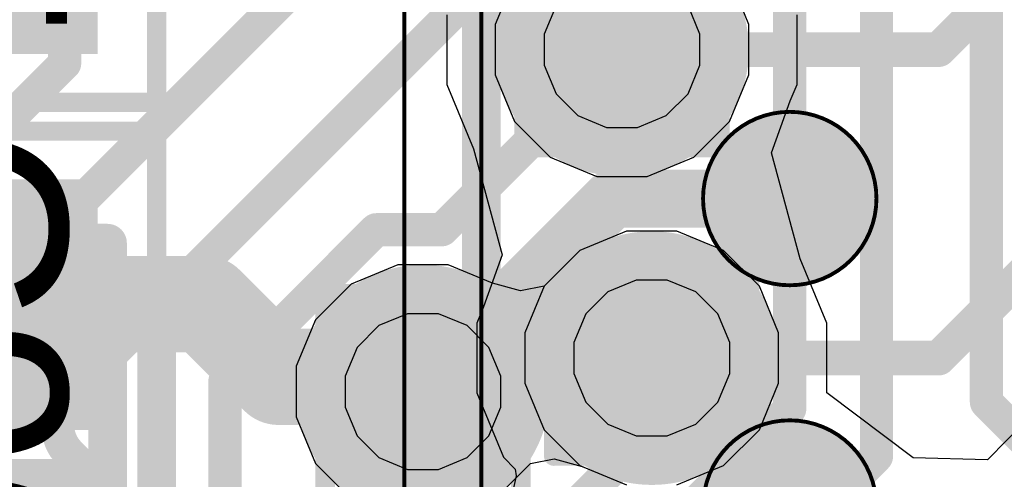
# Model space of a CAD drawing. Header units: inches. Extents: x -6 to 11.2, y -2.2 to 8.3.
# Tile 245 of 256: x 2.9708 to 3.0713, y 0.7022 to 0.7491. Entities that reach past the tile are written whole.
import ezdxf

# ---------------------------------------------------------------- set-up
doc = ezdxf.new("R2010")
doc.units = ezdxf.units.IN
doc.header["$MEASUREMENT"] = 0
for name, color, linetype in [('Bottom Comp Body -Top13)-Comp Body -Bot14)', 56, 'Continuous'), ('Bottom Courtyard -Top15)-Courtyard -Bot16)', 56, 'Continuous'), ('Drill Drawing', 1, 'Continuous'), ('Layer  6- Inner', 156, 'Continuous'), ('Layer 1- Top', 1, 'Continuous'), ('Layer 2- GND', 16, 'Continuous'), ('Layer 3- Inner', 16, 'Continuous'), ('Layer 4- Inner', 76, 'Continuous'), ('Layer 5- Inner', 90, 'Continuous'), ('Layer 7- PWR', 76, 'Continuous'), ('Layer 8- Bottom', 5, 'Continuous'), ('Top Assembly', 56, 'Continuous'), ('Top Courtyard -Top15)-Courtyard -Bot16)', 56, 'Continuous'), ('Top Overlay', 2, 'Continuous'), ('Top Paste', 8, 'Continuous'), ('Top Solder', 216, 'Continuous'), ('Via Holes', 16, 'Continuous')]:
    doc.layers.add(name, color=color, linetype=linetype)
doc.styles.add('Arial', font='txt', dxfattribs={"height": 0.2})

# ---------------------------------------------------------------- blocks, each defined once
blk = doc.blocks.new('ICC_TFBGA96_8X14_P080_417')
at = {"layer": 'Layer 1- Top'}
h = blk.add_hatch(color=7, dxfattribs=at)
edge = h.paths.add_edge_path()
edge.add_arc((0.12598, -0.14173), 0.00689, 0, 360)
h = blk.add_hatch(color=7, dxfattribs=at)
edge = h.paths.add_edge_path()
edge.add_arc((0.12598, -0.17323), 0.00689, 0, 360)
at = {"layer": 'Top Paste'}
h = blk.add_hatch(color=8, dxfattribs=at)
edge = h.paths.add_edge_path()
edge.add_arc((0.12598, -0.14173), 0.00689, 0, 360)
h = blk.add_hatch(color=8, dxfattribs=at)
edge = h.paths.add_edge_path()
edge.add_arc((0.12598, -0.17323), 0.00689, 0, 360)
at = {"layer": 'Top Solder'}
h = blk.add_hatch(color=216, dxfattribs=at)
edge = h.paths.add_edge_path()
edge.add_arc((0.12598, -0.14173), 0.00886, 0, 360)
h = blk.add_hatch(color=216, dxfattribs=at)
edge = h.paths.add_edge_path()
edge.add_arc((0.12598, -0.17323), 0.00886, 0, 360)
at = {"layer": 'Bottom Comp Body -Top13)-Comp Body -Bot14)'}
blk.add_lwpolyline([(0.15748, 0.27559, 0.000394, 0.000394, 0), (0.15748, -0.27559, 0.000394, 0.000394, 0)], format="xyseb", dxfattribs=at)
for points in [[(0.13484, -0.14173, 0.000394, 0.000394, 1), (0.11713, -0.14173, 0.000394, 0.000394, 1)], [(0.13484, -0.17323, 0.000394, 0.000394, 1), (0.11713, -0.17323, 0.000394, 0.000394, 1)], [(0.11703, -0.17323, 0.000197, 0.000197, 1), (0.11722, -0.17323, 0.000197, 0.000197, 1)], [(0.13474, -0.17323, 0.000197, 0.000197, 1), (0.13494, -0.17323, 0.000197, 0.000197, 1)]]:
    blk.add_lwpolyline(points, format="xyseb", close=True, dxfattribs=at)
at = {"layer": 'Bottom Courtyard -Top15)-Courtyard -Bot16)'}
blk.add_lwpolyline([(0.16535, 0.2874, 0.000394, 0.000394, 0), (0.16535, -0.28346, 0.000394, 0.000394, 0)], format="xyseb", dxfattribs=at)
at = {"layer": 'Top Overlay'}
blk.add_lwpolyline([(0.15748, 0.27559, 0.00394, 0.00394, 0), (0.15748, -0.27559, 0.00394, 0.00394, 0)], format="xyseb", dxfattribs=at)
blk = doc.blocks.new('CAPC1005X07_F____499')
at = {"layer": 'Layer 1- Top'}
for points in [[(-0.02756, 0.01004), (-0.00787, 0.01004), (-0.00787, -0.01004), (-0.02756, -0.01004)], [(0.00787, 0.01004), (0.02756, 0.01004), (0.02756, -0.01004), (0.00787, -0.01004)]]:
    blk.add_hatch(color=7, dxfattribs=at).paths.add_polyline_path(points)
at = {"layer": 'Top Paste'}
for points in [[(-0.02756, 0.01004), (-0.00787, 0.01004), (-0.00787, -0.01004), (-0.02756, -0.01004)], [(0.00787, 0.01004), (0.02756, 0.01004), (0.02756, -0.01004), (0.00787, -0.01004)]]:
    blk.add_hatch(color=8, dxfattribs=at).paths.add_polyline_path(points)
at = {"layer": 'Top Solder'}
for points in [[(-0.03051, 0.01299), (-0.00492, 0.01299), (-0.00492, -0.01299), (-0.03051, -0.01299)], [(0.00492, 0.01299), (0.03051, 0.01299), (0.03051, -0.01299), (0.00492, -0.01299)]]:
    blk.add_hatch(color=216, dxfattribs=at).paths.add_polyline_path(points)
at = {"layer": 'Top Assembly'}
for points in [[(-0.024, -0.014, 0.00394, 0.00394, 0), (-0.024, 0.014, 0.00394, 0.00394, 0)], [(0.024, 0.014, 0.00394, 0.00394, 0), (-0.024, 0.014, 0.00394, 0.00394, 0)], [(0.024, -0.014, 0.00394, 0.00394, 0), (0.024, 0.014, 0.00394, 0.00394, 0)], [(0.024, -0.014, 0.00394, 0.00394, 0), (-0.024, -0.014, 0.00394, 0.00394, 0)]]:
    blk.add_lwpolyline(points, format="xyseb", dxfattribs=at)
for points in [[(-0.02498, 0.014, 0.00197, 0.00197, 1), (-0.02302, 0.014, 0.00197, 0.00197, 1)], [(-0.02498, 0.014, 0.00197, 0.00197, 1), (-0.02302, 0.014, 0.00197, 0.00197, 1)], [(0.02302, 0.014, 0.00197, 0.00197, 1), (0.02498, 0.014, 0.00197, 0.00197, 1)], [(0.02302, 0.014, 0.00197, 0.00197, 1), (0.02498, 0.014, 0.00197, 0.00197, 1)], [(-0.02498, -0.014, 0.00197, 0.00197, 1), (-0.02302, -0.014, 0.00197, 0.00197, 1)], [(-0.02498, -0.014, 0.00197, 0.00197, 1), (-0.02302, -0.014, 0.00197, 0.00197, 1)], [(0.02302, -0.014, 0.00197, 0.00197, 1), (0.02498, -0.014, 0.00197, 0.00197, 1)], [(0.02302, -0.014, 0.00197, 0.00197, 1), (0.02498, -0.014, 0.00197, 0.00197, 1)]]:
    blk.add_lwpolyline(points, format="xyseb", close=True, dxfattribs=at)
at = {"layer": 'Top Courtyard -Top15)-Courtyard -Bot16)'}
for points in [[(0.03543, 0.019, 0.00197, 0.00197, 0), (-0.03543, 0.019, 0.00197, 0.00197, 0)], [(-0.03543, -0.019, 0.00197, 0.00197, 0), (-0.03543, 0.019, 0.00197, 0.00197, 0)], [(0.03543, -0.019, 0.00197, 0.00197, 0), (0.03543, 0.019, 0.00197, 0.00197, 0)], [(0, -0.01181, 0.00394, 0.00394, 0), (0, 0.01181, 0.00394, 0.00394, 0)], [(0.01181, 0, 0.00394, 0.00394, 0), (-0.01181, 0, 0.00394, 0.00394, 0)], [(0.03543, -0.019, 0.00197, 0.00197, 0), (-0.03543, -0.019, 0.00197, 0.00197, 0)]]:
    blk.add_lwpolyline(points, format="xyseb", dxfattribs=at)
for points in [[(-0.03593, 0.019, 0.000984, 0.000984, 1), (-0.03494, 0.019, 0.000984, 0.000984, 1)], [(-0.03593, 0.019, 0.000984, 0.000984, 1), (-0.03494, 0.019, 0.000984, 0.000984, 1)], [(0.03494, 0.019, 0.000984, 0.000984, 1), (0.03593, 0.019, 0.000984, 0.000984, 1)], [(0.03494, 0.019, 0.000984, 0.000984, 1), (0.03593, 0.019, 0.000984, 0.000984, 1)], [(-0.00098, 0.01181, 0.00197, 0.00197, 1), (0.00098, 0.01181, 0.00197, 0.00197, 1)], [(-0.0128, 0, 0.00197, 0.00197, 1), (-0.01083, 0, 0.00197, 0.00197, 1)], [(0.01083, 0, 0.00197, 0.00197, 1), (0.0128, 0, 0.00197, 0.00197, 1)], [(-0.00098, -0.01181, 0.00197, 0.00197, 1), (0.00098, -0.01181, 0.00197, 0.00197, 1)], [(-0.03593, -0.019, 0.000984, 0.000984, 1), (-0.03494, -0.019, 0.000984, 0.000984, 1)], [(-0.03593, -0.019, 0.000984, 0.000984, 1), (-0.03494, -0.019, 0.000984, 0.000984, 1)], [(0.03494, -0.019, 0.000984, 0.000984, 1), (0.03593, -0.019, 0.000984, 0.000984, 1)], [(0.03494, -0.019, 0.000984, 0.000984, 1), (0.03593, -0.019, 0.000984, 0.000984, 1)]]:
    blk.add_lwpolyline(points, format="xyseb", close=True, dxfattribs=at)
at = {"layer": 'Top Overlay'}
for points in [[(0.01937, 0.019, 0.00394, 0.00394, 0), (-0.02, 0.019, 0.00394, 0.00394, 0)], [(0.01937, -0.019, 0.00394, 0.00394, 0), (-0.02, -0.019, 0.00394, 0.00394, 0)]]:
    blk.add_lwpolyline(points, format="xyseb", dxfattribs=at)
for points in [[(-0.02098, 0.019, 0.00197, 0.00197, 1), (-0.01902, 0.019, 0.00197, 0.00197, 1)], [(0.01839, 0.019, 0.00197, 0.00197, 1), (0.02035, 0.019, 0.00197, 0.00197, 1)], [(-0.02098, -0.019, 0.00197, 0.00197, 1), (-0.01902, -0.019, 0.00197, 0.00197, 1)], [(0.01839, -0.019, 0.00197, 0.00197, 1), (0.02035, -0.019, 0.00197, 0.00197, 1)]]:
    blk.add_lwpolyline(points, format="xyseb", close=True, dxfattribs=at)
at = {"layer": 'Top Assembly', "style": 'Arial'}
blk.add_text('C906', height=0.019685, dxfattribs=at).set_placement((-0.03608, -0.00984))
blk = doc.blocks.new('CAPC1005X07_F____500')
at = {"layer": 'Layer 1- Top'}
for points in [[(-0.02756, 0.01004), (-0.00787, 0.01004), (-0.00787, -0.01004), (-0.02756, -0.01004)], [(0.00787, 0.01004), (0.02756, 0.01004), (0.02756, -0.01004), (0.00787, -0.01004)]]:
    blk.add_hatch(color=7, dxfattribs=at).paths.add_polyline_path(points)
at = {"layer": 'Top Paste'}
for points in [[(-0.02756, 0.01004), (-0.00787, 0.01004), (-0.00787, -0.01004), (-0.02756, -0.01004)], [(0.00787, 0.01004), (0.02756, 0.01004), (0.02756, -0.01004), (0.00787, -0.01004)]]:
    blk.add_hatch(color=8, dxfattribs=at).paths.add_polyline_path(points)
at = {"layer": 'Top Solder'}
for points in [[(-0.03051, 0.01299), (-0.00492, 0.01299), (-0.00492, -0.01299), (-0.03051, -0.01299)], [(0.00492, 0.01299), (0.03051, 0.01299), (0.03051, -0.01299), (0.00492, -0.01299)]]:
    blk.add_hatch(color=216, dxfattribs=at).paths.add_polyline_path(points)
at = {"layer": 'Top Assembly'}
for points in [[(-0.024, -0.014, 0.00394, 0.00394, 0), (-0.024, 0.014, 0.00394, 0.00394, 0)], [(0.024, 0.014, 0.00394, 0.00394, 0), (-0.024, 0.014, 0.00394, 0.00394, 0)], [(0.024, -0.014, 0.00394, 0.00394, 0), (0.024, 0.014, 0.00394, 0.00394, 0)], [(0.024, -0.014, 0.00394, 0.00394, 0), (-0.024, -0.014, 0.00394, 0.00394, 0)]]:
    blk.add_lwpolyline(points, format="xyseb", dxfattribs=at)
for points in [[(-0.02498, 0.014, 0.00197, 0.00197, 1), (-0.02302, 0.014, 0.00197, 0.00197, 1)], [(-0.02498, 0.014, 0.00197, 0.00197, 1), (-0.02302, 0.014, 0.00197, 0.00197, 1)], [(0.02302, 0.014, 0.00197, 0.00197, 1), (0.02498, 0.014, 0.00197, 0.00197, 1)], [(0.02302, 0.014, 0.00197, 0.00197, 1), (0.02498, 0.014, 0.00197, 0.00197, 1)], [(-0.02498, -0.014, 0.00197, 0.00197, 1), (-0.02302, -0.014, 0.00197, 0.00197, 1)], [(-0.02498, -0.014, 0.00197, 0.00197, 1), (-0.02302, -0.014, 0.00197, 0.00197, 1)], [(0.02302, -0.014, 0.00197, 0.00197, 1), (0.02498, -0.014, 0.00197, 0.00197, 1)], [(0.02302, -0.014, 0.00197, 0.00197, 1), (0.02498, -0.014, 0.00197, 0.00197, 1)]]:
    blk.add_lwpolyline(points, format="xyseb", close=True, dxfattribs=at)
at = {"layer": 'Top Courtyard -Top15)-Courtyard -Bot16)'}
for points in [[(0.03543, 0.019, 0.00197, 0.00197, 0), (-0.03543, 0.019, 0.00197, 0.00197, 0)], [(-0.03543, -0.019, 0.00197, 0.00197, 0), (-0.03543, 0.019, 0.00197, 0.00197, 0)], [(0.03543, -0.019, 0.00197, 0.00197, 0), (0.03543, 0.019, 0.00197, 0.00197, 0)], [(0, -0.01181, 0.00394, 0.00394, 0), (0, 0.01181, 0.00394, 0.00394, 0)], [(0.01181, 0, 0.00394, 0.00394, 0), (-0.01181, 0, 0.00394, 0.00394, 0)], [(0.03543, -0.019, 0.00197, 0.00197, 0), (-0.03543, -0.019, 0.00197, 0.00197, 0)]]:
    blk.add_lwpolyline(points, format="xyseb", dxfattribs=at)
for points in [[(-0.03593, 0.019, 0.000984, 0.000984, 1), (-0.03494, 0.019, 0.000984, 0.000984, 1)], [(-0.03593, 0.019, 0.000984, 0.000984, 1), (-0.03494, 0.019, 0.000984, 0.000984, 1)], [(0.03494, 0.019, 0.000984, 0.000984, 1), (0.03593, 0.019, 0.000984, 0.000984, 1)], [(0.03494, 0.019, 0.000984, 0.000984, 1), (0.03593, 0.019, 0.000984, 0.000984, 1)], [(-0.00098, 0.01181, 0.00197, 0.00197, 1), (0.00098, 0.01181, 0.00197, 0.00197, 1)], [(-0.0128, 0, 0.00197, 0.00197, 1), (-0.01083, 0, 0.00197, 0.00197, 1)], [(0.01083, 0, 0.00197, 0.00197, 1), (0.0128, 0, 0.00197, 0.00197, 1)], [(-0.00098, -0.01181, 0.00197, 0.00197, 1), (0.00098, -0.01181, 0.00197, 0.00197, 1)], [(-0.03593, -0.019, 0.000984, 0.000984, 1), (-0.03494, -0.019, 0.000984, 0.000984, 1)], [(-0.03593, -0.019, 0.000984, 0.000984, 1), (-0.03494, -0.019, 0.000984, 0.000984, 1)], [(0.03494, -0.019, 0.000984, 0.000984, 1), (0.03593, -0.019, 0.000984, 0.000984, 1)], [(0.03494, -0.019, 0.000984, 0.000984, 1), (0.03593, -0.019, 0.000984, 0.000984, 1)]]:
    blk.add_lwpolyline(points, format="xyseb", close=True, dxfattribs=at)
at = {"layer": 'Top Overlay'}
for points in [[(0.01937, 0.019, 0.00394, 0.00394, 0), (-0.02, 0.019, 0.00394, 0.00394, 0)], [(0.01937, -0.019, 0.00394, 0.00394, 0), (-0.02, -0.019, 0.00394, 0.00394, 0)]]:
    blk.add_lwpolyline(points, format="xyseb", dxfattribs=at)
for points in [[(-0.02098, 0.019, 0.00197, 0.00197, 1), (-0.01902, 0.019, 0.00197, 0.00197, 1)], [(0.01839, 0.019, 0.00197, 0.00197, 1), (0.02035, 0.019, 0.00197, 0.00197, 1)], [(-0.02098, -0.019, 0.00197, 0.00197, 1), (-0.01902, -0.019, 0.00197, 0.00197, 1)], [(0.01839, -0.019, 0.00197, 0.00197, 1), (0.02035, -0.019, 0.00197, 0.00197, 1)]]:
    blk.add_lwpolyline(points, format="xyseb", close=True, dxfattribs=at)
at = {"layer": 'Top Assembly', "style": 'Arial'}
blk.add_text('C905', height=0.019685, dxfattribs=at).set_placement((-0.03608, -0.00984))

msp = doc.modelspace()

# ---------------------------------------------------------------- hatches: boundary and pattern name
at = {"layer": 'Layer 1- Top'}
h = msp.add_hatch(color=7, dxfattribs=at)
edge = h.paths.add_edge_path()
edge.add_arc((3.03228, 0.74607), 0.00787, 0, 360)
h = msp.add_hatch(color=7, dxfattribs=at)
edge = h.paths.add_edge_path()
edge.add_arc((3.03532, 0.71457), 0.00787, 0, 360)
h = msp.add_hatch(color=7, dxfattribs=at)
edge = h.paths.add_edge_path()
edge.add_arc((3.01195, 0.71115), 0.00787, 0, 360)
at = {"layer": 'Layer 2- GND'}
h = msp.add_hatch(color=7, dxfattribs=at)
edge = h.paths.add_edge_path()
edge.add_arc((3.03228, 0.74607), 0.01295, 0, 360)
h = msp.add_hatch(color=7, dxfattribs=at)
edge = h.paths.add_edge_path()
edge.add_arc((3.03532, 0.71457), 0.01295, 0, 360)
at = {"layer": 'Layer 3- Inner'}
h = msp.add_hatch(color=7, dxfattribs=at)
edge = h.paths.add_edge_path()
edge.add_arc((3.03228, 0.74607), 0.00787, 0, 360)
h = msp.add_hatch(color=7, dxfattribs=at)
edge = h.paths.add_edge_path()
edge.add_arc((3.03532, 0.71457), 0.00787, 0, 360)
at = {"layer": 'Layer 5- Inner'}
h = msp.add_hatch(color=7, dxfattribs=at)
edge = h.paths.add_edge_path()
edge.add_arc((3.01195, 0.71115), 0.00787, 0, 360)
at = {"layer": 'Layer 7- PWR'}
h = msp.add_hatch(color=7, dxfattribs=at)
edge = h.paths.add_edge_path()
edge.add_arc((3.03228, 0.74607), 0.01295, 0, 360)
h = msp.add_hatch(color=7, dxfattribs=at)
edge = h.paths.add_edge_path()
edge.add_arc((3.03532, 0.71457), 0.01295, 0, 360)
h = msp.add_hatch(color=7, dxfattribs=at)
edge = h.paths.add_edge_path()
edge.add_arc((3.01195, 0.71115), 0.01295, 0, 360)
at = {"layer": 'Layer 8- Bottom'}
h = msp.add_hatch(color=7, dxfattribs=at)
edge = h.paths.add_edge_path()
edge.add_arc((3.03228, 0.74607), 0.00787, 0, 360)
h = msp.add_hatch(color=7, dxfattribs=at)
edge = h.paths.add_edge_path()
edge.add_arc((3.03532, 0.71457), 0.00787, 0, 360)
h = msp.add_hatch(color=7, dxfattribs=at)
edge = h.paths.add_edge_path()
edge.add_arc((3.01195, 0.71115), 0.00787, 0, 360)
at = {"layer": 'Via Holes'}
h = msp.add_hatch(color=7, dxfattribs=at)
edge = h.paths.add_edge_path()
edge.add_arc((3.03228, 0.74607), 0.00295, 0, 360)
h = msp.add_hatch(color=7, dxfattribs=at)
edge = h.paths.add_edge_path()
edge.add_arc((3.03532, 0.71457), 0.00295, 0, 360)
h = msp.add_hatch(color=7, dxfattribs=at)
edge = h.paths.add_edge_path()
edge.add_arc((3.01195, 0.71115), 0.00295, 0, 360)

# ---------------------------------------------------------------- linework, layer by layer
at = {"layer": 'Drill Drawing'}
for points in [[(3.02228, 0.73607, 0.002, 0.002, 0), (3.02228, 0.75607, 0.002, 0.002, 0)], [(3.04228, 0.73607, 0.002, 0.002, 0), (3.04228, 0.75607, 0.002, 0.002, 0)], [(3.02228, 0.73607, 0.002, 0.002, 0), (3.04228, 0.73607, 0.002, 0.002, 0)], [(3.02531, 0.72457, 0.002, 0.002, 0), (3.04531, 0.72457, 0.002, 0.002, 0)], [(3.02531, 0.70457, 0.002, 0.002, 0), (3.02531, 0.72457, 0.002, 0.002, 0)], [(3.04531, 0.70457, 0.002, 0.002, 0), (3.04531, 0.72457, 0.002, 0.002, 0)], [(3.00195, 0.72115, 0.002, 0.002, 0), (3.02195, 0.72115, 0.002, 0.002, 0)], [(3.00195, 0.70115, 0.002, 0.002, 0), (3.00195, 0.72115, 0.002, 0.002, 0)], [(3.02195, 0.70115, 0.002, 0.002, 0), (3.02195, 0.72115, 0.002, 0.002, 0)], [(3.02531, 0.70457, 0.002, 0.002, 0), (3.04531, 0.70457, 0.002, 0.002, 0)]]:
    msp.add_lwpolyline(points, format="xyseb", dxfattribs=at)
for points in [[(3.02178, 0.73607, 0.001, 0.001, 1), (3.02278, 0.73607, 0.001, 0.001, 1)], [(3.02178, 0.73607, 0.001, 0.001, 1), (3.02278, 0.73607, 0.001, 0.001, 1)], [(3.04178, 0.73607, 0.001, 0.001, 1), (3.04278, 0.73607, 0.001, 0.001, 1)], [(3.04178, 0.73607, 0.001, 0.001, 1), (3.04278, 0.73607, 0.001, 0.001, 1)], [(3.02481, 0.72457, 0.001, 0.001, 1), (3.02582, 0.72457, 0.001, 0.001, 1)], [(3.02481, 0.72457, 0.001, 0.001, 1), (3.02582, 0.72457, 0.001, 0.001, 1)], [(3.04481, 0.72457, 0.001, 0.001, 1), (3.04582, 0.72457, 0.001, 0.001, 1)], [(3.04481, 0.72457, 0.001, 0.001, 1), (3.04582, 0.72457, 0.001, 0.001, 1)], [(3.00145, 0.72115, 0.001, 0.001, 1), (3.00245, 0.72115, 0.001, 0.001, 1)], [(3.00145, 0.72115, 0.001, 0.001, 1), (3.00245, 0.72115, 0.001, 0.001, 1)], [(3.02145, 0.72115, 0.001, 0.001, 1), (3.02245, 0.72115, 0.001, 0.001, 1)], [(3.02145, 0.72115, 0.001, 0.001, 1), (3.02245, 0.72115, 0.001, 0.001, 1)], [(3.02481, 0.70457, 0.001, 0.001, 1), (3.02582, 0.70457, 0.001, 0.001, 1)], [(3.02481, 0.70457, 0.001, 0.001, 1), (3.02582, 0.70457, 0.001, 0.001, 1)], [(3.04481, 0.70457, 0.001, 0.001, 1), (3.04582, 0.70457, 0.001, 0.001, 1)], [(3.04481, 0.70457, 0.001, 0.001, 1), (3.04582, 0.70457, 0.001, 0.001, 1)]]:
    msp.add_lwpolyline(points, format="xyseb", close=True, dxfattribs=at)
at = {"layer": 'Layer  6- Inner'}
for p, q in [((3.0213, 0.75341), (3.01932, 0.74865)), ((3.04523, 0.74865), (3.04326, 0.75341)), ((3.01932, 0.74865), (3.01932, 0.74349)), ((3.04523, 0.74349), (3.04523, 0.74865)), ((3.01932, 0.74349), (3.0213, 0.73873)), ((3.04326, 0.73873), (3.04523, 0.74349)), ((3.0213, 0.73873), (3.02494, 0.73509)), ((3.03961, 0.73509), (3.04326, 0.73873)), ((3.02494, 0.73509), (3.0297, 0.73312)), ((3.03485, 0.73312), (3.03961, 0.73509)), ((3.0297, 0.73312), (3.03485, 0.73312)), ((3.03274, 0.72753), (3.02798, 0.72555)), ((3.03789, 0.72753), (3.03274, 0.72753)), ((3.04265, 0.72555), (3.03789, 0.72753)), ((3.02798, 0.72555), (3.02433, 0.72191)), ((3.0463, 0.72191), (3.04265, 0.72555)), ((3.00937, 0.7241), (3.00461, 0.72213)), ((3.01453, 0.7241), (3.00937, 0.7241)), ((3.01905, 0.72223), (3.01453, 0.7241)), ((3.00461, 0.72213), (3.00097, 0.71849)), ((3.02192, 0.72143), (3.01905, 0.72223)), ((3.02433, 0.72191), (3.02192, 0.72143)), ((3.04827, 0.71715), (3.0463, 0.72191)), ((3.00097, 0.71849), (2.999, 0.71373)), ((3.04827, 0.712), (3.04827, 0.71715)), ((2.999, 0.71373), (2.999, 0.70857)), ((3.0463, 0.70724), (3.04827, 0.712)), ((2.999, 0.70857), (3.00097, 0.70381)), ((3.04265, 0.70359), (3.0463, 0.70724)), ((3.02293, 0.70381), (3.02534, 0.70429)), ((3.02534, 0.70429), (3.02821, 0.7035)), ((3.00097, 0.70381), (3.00461, 0.70017)), ((3.01929, 0.70017), (3.02293, 0.70381)), ((3.02821, 0.7035), (3.03274, 0.70162)), ((3.03789, 0.70162), (3.04265, 0.70359))]:
    msp.add_line(p, q, dxfattribs=at)
at = {"layer": 'Layer 1- Top'}
for points in [[(3.06462, 0.74607, 0.00354, 0.00354, 0), (3.0809, 0.76235, 0.00354, 0.00354, 0)], [(3.03228, 0.74607, 0.00354, 0.00354, 0), (3.06462, 0.74607, 0.00354, 0.00354, 0)], [(3.01195, 0.71153, 0.00591, 0.00591, 0), (3.03128, 0.73086, 0.00591, 0.00591, 0)], [(3.03128, 0.73086, 0.00591, 0.00591, 0), (3.0494, 0.73086, 0.00591, 0.00591, 0)], [(3.06462, 0.71457, 0.00354, 0.00354, 0), (3.0809, 0.73086, 0.00354, 0.00354, 0)], [(2.96574, 0.72003, 0.00984, 0.00984, 0), (2.97578, 0.72003, 0.00984, 0.00984, 0)], [(2.97578, 0.72003, 0.00984, 0.00984, 0), (2.97583, 0.72008, 0.00984, 0.00984, 0)], [(2.97583, 0.72008, 0.00984, 0.00984, 0), (2.98976, 0.72008, 0.00984, 0.00984, 0)], [(2.98976, 0.72008, 0.00984, 0.00984, 0), (2.99719, 0.71266, 0.00984, 0.00984, 0)], [(2.99719, 0.71266, 0.00984, 0.00984, 0), (3.01254, 0.71266, 0.00984, 0.00984, 0)], [(3.01254, 0.71266, 0.00984, 0.00984, 0), (3.0126, 0.7126, 0.00984, 0.00984, 0)], [(3.03532, 0.71457, 0.00354, 0.00354, 0), (3.06462, 0.71457, 0.00354, 0.00354, 0)], [(3.01195, 0.71115, 0.00591, 0.00591, 0), (3.01195, 0.71153, 0.00591, 0.00591, 0)], [(3.03041, 0.68037, 0.00984, 0.00984, 0), (3.0494, 0.69936, 0.00984, 0.00984, 0)]]:
    msp.add_lwpolyline(points, format="xyseb", dxfattribs=at)
for points in [[(3.03139, 0.74607, 0.00177, 0.00177, 1), (3.03316, 0.74607, 0.00177, 0.00177, 1)], [(3.06373, 0.74607, 0.00177, 0.00177, 1), (3.0655, 0.74607, 0.00177, 0.00177, 1)], [(3.06373, 0.74607, 0.00177, 0.00177, 1), (3.0655, 0.74607, 0.00177, 0.00177, 1)], [(3.0298, 0.73086, 0.00295, 0.00295, 1), (3.03275, 0.73086, 0.00295, 0.00295, 1)], [(3.0298, 0.73086, 0.00295, 0.00295, 1), (3.03275, 0.73086, 0.00295, 0.00295, 1)], [(3.04793, 0.73086, 0.00295, 0.00295, 1), (3.05088, 0.73086, 0.00295, 0.00295, 1)], [(2.97332, 0.72003, 0.00492, 0.00492, 1), (2.97824, 0.72003, 0.00492, 0.00492, 1)], [(2.97332, 0.72003, 0.00492, 0.00492, 1), (2.97824, 0.72003, 0.00492, 0.00492, 1)], [(2.97337, 0.72008, 0.00492, 0.00492, 1), (2.97829, 0.72008, 0.00492, 0.00492, 1)], [(2.97337, 0.72008, 0.00492, 0.00492, 1), (2.97829, 0.72008, 0.00492, 0.00492, 1)], [(2.9873, 0.72008, 0.00492, 0.00492, 1), (2.99222, 0.72008, 0.00492, 0.00492, 1)], [(2.9873, 0.72008, 0.00492, 0.00492, 1), (2.99222, 0.72008, 0.00492, 0.00492, 1)], [(2.99473, 0.71266, 0.00492, 0.00492, 1), (2.99965, 0.71266, 0.00492, 0.00492, 1)], [(2.99473, 0.71266, 0.00492, 0.00492, 1), (2.99965, 0.71266, 0.00492, 0.00492, 1)], [(3.01008, 0.71266, 0.00492, 0.00492, 1), (3.015, 0.71266, 0.00492, 0.00492, 1)], [(3.01008, 0.71266, 0.00492, 0.00492, 1), (3.015, 0.71266, 0.00492, 0.00492, 1)], [(3.01014, 0.7126, 0.00492, 0.00492, 1), (3.01506, 0.7126, 0.00492, 0.00492, 1)], [(3.03443, 0.71457, 0.00177, 0.00177, 1), (3.0362, 0.71457, 0.00177, 0.00177, 1)], [(3.06373, 0.71457, 0.00177, 0.00177, 1), (3.0655, 0.71457, 0.00177, 0.00177, 1)], [(3.06373, 0.71457, 0.00177, 0.00177, 1), (3.0655, 0.71457, 0.00177, 0.00177, 1)], [(3.01047, 0.71153, 0.00295, 0.00295, 1), (3.01343, 0.71153, 0.00295, 0.00295, 1)], [(3.01047, 0.71153, 0.00295, 0.00295, 1), (3.01343, 0.71153, 0.00295, 0.00295, 1)], [(3.01047, 0.71115, 0.00295, 0.00295, 1), (3.01343, 0.71115, 0.00295, 0.00295, 1)], [(3.04694, 0.69936, 0.00492, 0.00492, 1), (3.05186, 0.69936, 0.00492, 0.00492, 1)]]:
    msp.add_lwpolyline(points, format="xyseb", close=True, dxfattribs=at)
at = {"layer": 'Layer 3- Inner'}
for points in [[(3.06949, 0.71004, 0.00339, 0.00339, 0), (3.06949, 0.78949, 0.00339, 0.00339, 0)], [(3.05826, 0.70453, 0.00339, 0.00339, 0), (3.05826, 0.78525, 0.00339, 0.00339, 0)], [(3.0494, 0.70937, 0.00339, 0.00339, 0), (3.0494, 0.7808, 0.00339, 0.00339, 0)], [(2.97535, 0.74465, 0.00339, 0.00339, 0), (2.97535, 0.77619, 0.00339, 0.00339, 0)], [(2.9431, 0.69666, 0.00339, 0.00339, 0), (3.01732, 0.77088, 0.00339, 0.00339, 0)], [(2.97706, 0.71192, 0.00339, 0.00339, 0), (3.03018, 0.76503, 0.00339, 0.00339, 0)], [(3.01389, 0.72768, 0.00339, 0.00339, 0), (3.03228, 0.74607, 0.00339, 0.00339, 0)], [(2.93523, 0.70453, 0.00339, 0.00339, 0), (2.97535, 0.74465, 0.00339, 0.00339, 0)], [(2.99173, 0.71225, 0.00339, 0.00339, 0), (3.00716, 0.72768, 0.00339, 0.00339, 0)], [(3.00716, 0.72768, 0.00339, 0.00339, 0), (3.01389, 0.72768, 0.00339, 0.00339, 0)], [(3.03503, 0.71429, 0.00339, 0.00339, 0), (3.03532, 0.71457, 0.00339, 0.00339, 0)], [(3.03503, 0.70699, 0.00339, 0.00339, 0), (3.03503, 0.71429, 0.00339, 0.00339, 0)], [(2.97586, 0.71072, 0.00339, 0.00339, 0), (2.97706, 0.71192, 0.00339, 0.00339, 0)], [(2.99173, 0.69725, 0.00339, 0.00339, 0), (2.99173, 0.71225, 0.00339, 0.00339, 0)], [(2.97586, 0.70479, 0.00339, 0.00339, -0.414203), (2.97586, 0.71072, 0.00339, 0.00339, 0)], [(2.97586, 0.71072, 0.00339, 0.00339, 0), (2.97586, 0.71072, 0.00339, 0.00339, 0)], [(3.03898, 0.69895, 0.00339, 0.00339, 0), (3.0494, 0.70937, 0.00339, 0.00339, 0)], [(3.06949, 0.71004, 0.00339, 0.00339, 0), (3.08188, 0.69764, 0.00339, 0.00339, 0)], [(3.02411, 0.69607, 0.00339, 0.00339, 0), (3.03503, 0.70699, 0.00339, 0.00339, 0)], [(2.97586, 0.70479, 0.00339, 0.00339, 0), (2.97992, 0.70073, 0.00339, 0.00339, 0)], [(3.04842, 0.69469, 0.00339, 0.00339, 0), (3.05826, 0.70453, 0.00339, 0.00339, 0)], [(2.97992, 0.70073, 0.00339, 0.00339, 0), (2.97992, 0.70073, 0.00339, 0.00339, 0)], [(2.97992, 0.70073, 0.00339, 0.00339, -0.414208), (2.97992, 0.6948, 0.00339, 0.00339, 0)]]:
    msp.add_lwpolyline(points, format="xyseb", dxfattribs=at)
for points in [[(3.03143, 0.74607, 0.00169, 0.00169, 1), (3.03312, 0.74607, 0.00169, 0.00169, 1)], [(2.9745, 0.74465, 0.00169, 0.00169, 1), (2.9762, 0.74465, 0.00169, 0.00169, 1)], [(2.9745, 0.74465, 0.00169, 0.00169, 1), (2.9762, 0.74465, 0.00169, 0.00169, 1)], [(3.00632, 0.72768, 0.00169, 0.00169, 1), (3.00801, 0.72768, 0.00169, 0.00169, 1)], [(3.00632, 0.72768, 0.00169, 0.00169, 1), (3.00801, 0.72768, 0.00169, 0.00169, 1)], [(3.01304, 0.72768, 0.00169, 0.00169, 1), (3.01474, 0.72768, 0.00169, 0.00169, 1)], [(3.01304, 0.72768, 0.00169, 0.00169, 1), (3.01474, 0.72768, 0.00169, 0.00169, 1)], [(3.03419, 0.71429, 0.00169, 0.00169, 1), (3.03588, 0.71429, 0.00169, 0.00169, 1)], [(3.03419, 0.71429, 0.00169, 0.00169, 1), (3.03588, 0.71429, 0.00169, 0.00169, 1)], [(3.03447, 0.71457, 0.00169, 0.00169, 1), (3.03616, 0.71457, 0.00169, 0.00169, 1)], [(2.97621, 0.71192, 0.00169, 0.00169, 1), (2.97791, 0.71192, 0.00169, 0.00169, 1)], [(2.97621, 0.71192, 0.00169, 0.00169, 1), (2.97791, 0.71192, 0.00169, 0.00169, 1)], [(2.99088, 0.71225, 0.00169, 0.00169, 1), (2.99257, 0.71225, 0.00169, 0.00169, 1)], [(2.99088, 0.71225, 0.00169, 0.00169, 1), (2.99257, 0.71225, 0.00169, 0.00169, 1)], [(2.97502, 0.71072, 0.00169, 0.00169, 1), (2.97671, 0.71072, 0.00169, 0.00169, 1)], [(2.97502, 0.71072, 0.00169, 0.00169, 1), (2.97671, 0.71072, 0.00169, 0.00169, 1)], [(2.97502, 0.71072, 0.00169, 0.00169, 1), (2.97671, 0.71072, 0.00169, 0.00169, 1)], [(2.97502, 0.71072, 0.00169, 0.00169, 1), (2.97671, 0.71072, 0.00169, 0.00169, 1)], [(3.04856, 0.70937, 0.00169, 0.00169, 1), (3.05025, 0.70937, 0.00169, 0.00169, 1)], [(3.04856, 0.70937, 0.00169, 0.00169, 1), (3.05025, 0.70937, 0.00169, 0.00169, 1)], [(3.06865, 0.71004, 0.00169, 0.00169, 1), (3.07034, 0.71004, 0.00169, 0.00169, 1)], [(3.06865, 0.71004, 0.00169, 0.00169, 1), (3.07034, 0.71004, 0.00169, 0.00169, 1)], [(3.03419, 0.70699, 0.00169, 0.00169, 1), (3.03588, 0.70699, 0.00169, 0.00169, 1)], [(3.03419, 0.70699, 0.00169, 0.00169, 1), (3.03588, 0.70699, 0.00169, 0.00169, 1)], [(2.97502, 0.70479, 0.00169, 0.00169, 1), (2.97671, 0.70479, 0.00169, 0.00169, 1)], [(2.97502, 0.70479, 0.00169, 0.00169, 1), (2.97671, 0.70479, 0.00169, 0.00169, 1)], [(3.05742, 0.70453, 0.00169, 0.00169, 1), (3.05911, 0.70453, 0.00169, 0.00169, 1)], [(3.05742, 0.70453, 0.00169, 0.00169, 1), (3.05911, 0.70453, 0.00169, 0.00169, 1)], [(2.97908, 0.70073, 0.00169, 0.00169, 1), (2.98077, 0.70073, 0.00169, 0.00169, 1)], [(2.97908, 0.70073, 0.00169, 0.00169, 1), (2.98077, 0.70073, 0.00169, 0.00169, 1)], [(2.97908, 0.70073, 0.00169, 0.00169, 1), (2.98077, 0.70073, 0.00169, 0.00169, 1)], [(2.97908, 0.70073, 0.00169, 0.00169, 1), (2.98077, 0.70073, 0.00169, 0.00169, 1)]]:
    msp.add_lwpolyline(points, format="xyseb", close=True, dxfattribs=at)
at = {"layer": 'Layer 4- Inner'}
for p, q in [((3.02554, 0.75057), (3.02432, 0.74765)), ((3.04023, 0.74765), (3.03902, 0.75057)), ((3.02432, 0.74765), (3.02432, 0.74449)), ((3.04023, 0.74449), (3.04023, 0.74765)), ((3.02432, 0.74449), (3.02554, 0.74157)), ((3.03902, 0.74157), (3.04023, 0.74449)), ((3.02554, 0.74157), (3.02777, 0.73933)), ((3.03678, 0.73933), (3.03902, 0.74157)), ((3.02777, 0.73933), (3.0307, 0.73812)), ((3.03386, 0.73812), (3.03678, 0.73933)), ((3.0307, 0.73812), (3.03386, 0.73812)), ((3.03373, 0.72253), (3.03081, 0.72132)), ((3.0369, 0.72253), (3.03373, 0.72253)), ((3.03982, 0.72132), (3.0369, 0.72253)), ((3.03081, 0.72132), (3.02857, 0.71908)), ((3.04206, 0.71908), (3.03982, 0.72132)), ((3.01037, 0.7191), (3.00745, 0.71789)), ((3.01353, 0.7191), (3.01037, 0.7191)), ((3.01646, 0.71789), (3.01353, 0.7191)), ((3.02857, 0.71908), (3.02736, 0.71616)), ((3.04327, 0.71616), (3.04206, 0.71908)), ((3.00745, 0.71789), (3.00521, 0.71565)), ((3.01869, 0.71565), (3.01646, 0.71789)), ((3.02736, 0.71616), (3.02736, 0.71299)), ((3.04327, 0.71299), (3.04327, 0.71616)), ((3.00521, 0.71565), (3.004, 0.71273)), ((3.0199, 0.71273), (3.01869, 0.71565)), ((3.02736, 0.71299), (3.02857, 0.71007)), ((3.04206, 0.71007), (3.04327, 0.71299)), ((3.004, 0.71273), (3.004, 0.70957)), ((3.0199, 0.70957), (3.0199, 0.71273)), ((3.02857, 0.71007), (3.03081, 0.70783)), ((3.03982, 0.70783), (3.04206, 0.71007)), ((3.004, 0.70957), (3.00521, 0.70664)), ((3.01869, 0.70664), (3.0199, 0.70957)), ((3.03081, 0.70783), (3.03373, 0.70662)), ((3.0369, 0.70662), (3.03982, 0.70783)), ((3.00521, 0.70664), (3.00745, 0.70441)), ((3.01646, 0.70441), (3.01869, 0.70664)), ((3.03373, 0.70662), (3.0369, 0.70662)), ((3.00745, 0.70441), (3.01037, 0.7032)), ((3.01353, 0.7032), (3.01646, 0.70441)), ((3.01037, 0.7032), (3.01353, 0.7032))]:
    msp.add_line(p, q, dxfattribs=at)
at = {"layer": 'Layer 5- Inner'}
for p, q in [((3.0213, 0.75341), (3.01932, 0.74865)), ((3.04523, 0.74865), (3.04326, 0.75341)), ((3.01932, 0.74865), (3.01932, 0.74349)), ((3.04523, 0.74349), (3.04523, 0.74865)), ((3.01932, 0.74349), (3.0213, 0.73873)), ((3.04326, 0.73873), (3.04523, 0.74349)), ((3.0213, 0.73873), (3.02494, 0.73509)), ((3.03961, 0.73509), (3.04326, 0.73873)), ((3.02494, 0.73509), (3.0297, 0.73312)), ((3.03485, 0.73312), (3.03961, 0.73509)), ((3.0297, 0.73312), (3.03485, 0.73312)), ((3.03274, 0.72753), (3.02798, 0.72555)), ((3.03789, 0.72753), (3.03274, 0.72753)), ((3.04265, 0.72555), (3.03789, 0.72753)), ((3.02798, 0.72555), (3.02433, 0.72191)), ((3.0463, 0.72191), (3.04265, 0.72555)), ((3.02433, 0.72191), (3.02236, 0.71715)), ((3.04827, 0.71715), (3.0463, 0.72191)), ((3.02236, 0.71715), (3.02236, 0.712)), ((3.04827, 0.712), (3.04827, 0.71715)), ((3.02236, 0.712), (3.02433, 0.70724)), ((3.0463, 0.70724), (3.04827, 0.712)), ((3.02433, 0.70724), (3.02798, 0.70359)), ((3.04265, 0.70359), (3.0463, 0.70724)), ((3.02798, 0.70359), (3.03274, 0.70162)), ((3.03789, 0.70162), (3.04265, 0.70359))]:
    msp.add_line(p, q, dxfattribs=at)
at = {"layer": 'Layer 8- Bottom'}
for p, q in [((3.0144, 0.74963), (3.0144, 0.74251)), ((3.05015, 0.74251), (3.05015, 0.74963)), ((3.0144, 0.74251), (3.01712, 0.73595)), ((3.04946, 0.74085), (3.05015, 0.74251)), ((3.04754, 0.73554), (3.04946, 0.74085)), ((3.01712, 0.73595), (3.02005, 0.72511)), ((3.05047, 0.7247), (3.04754, 0.73554)), ((3.02005, 0.72511), (3.01813, 0.7198)), ((3.05319, 0.71813), (3.05047, 0.7247)), ((3.01813, 0.7198), (3.01744, 0.71813)), ((3.01744, 0.71813), (3.01744, 0.71102)), ((3.05319, 0.71102), (3.05319, 0.71813)), ((3.07859, 0.71338), (3.06961, 0.70419)), ((3.01744, 0.71102), (3.02016, 0.70445)), ((3.06201, 0.70437), (3.05319, 0.71102)), ((3.02016, 0.70445), (3.02137, 0.70324)), ((3.06961, 0.70419), (3.06201, 0.70437)), ((3.02137, 0.70324), (3.02148, 0.70254)), ((3.02148, 0.70254), (3.01867, 0.69031))]:
    msp.add_line(p, q, dxfattribs=at)

# ---------------------------------------------------------------- block references
for name, p, rotation in [('ICC_TFBGA96_8X14_P080_417', (3.17539, 0.55763), 180), ('CAPC1005X07_F____500', (2.96574, 0.77613), 270), ('CAPC1005X07_F____499', (2.96574, 0.70231), 270)]:
    msp.add_blockref(name, p, dxfattribs=dict(rotation=rotation))

doc.saveas('drawing.dxf')
